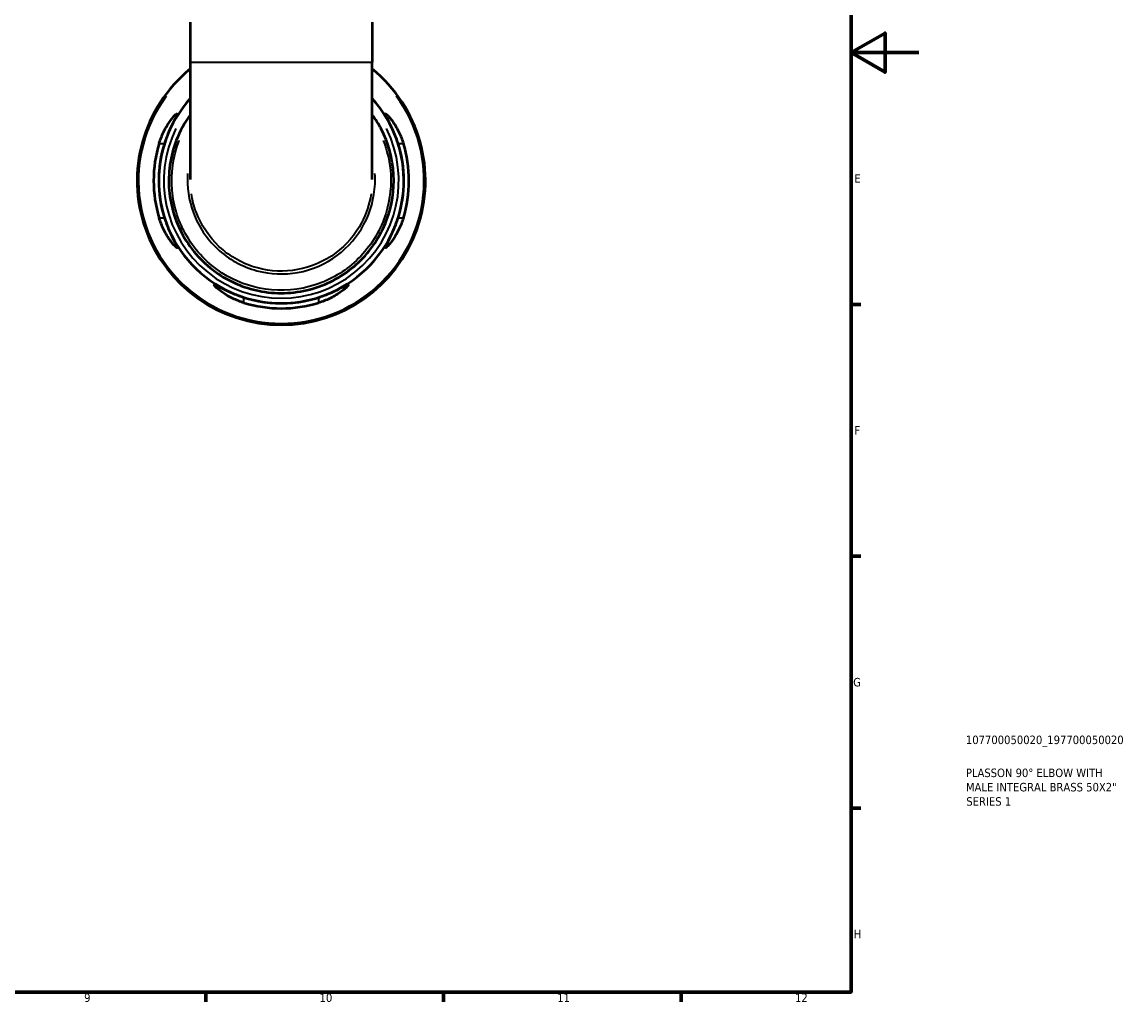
# Model space of a CAD drawing. Header units: millimetres. Extents: x 0 to 902, y 0 to 827.
# Tile 5 of 6: x 577 to 902, y 17 to 306. Entities that reach past the tile are written whole.
import ezdxf

# ---------------------------------------------------------------- set-up
doc = ezdxf.new("R2010")
doc.units = ezdxf.units.MM
for name, color, linetype, lineweight in [('Border (ISO)', 7, 'Continuous', 70), ('Title (ISO)', 7, 'Continuous', 50), ('Visible (ISO)', 7, 'Continuous', 50), ('Visible Narrow (ISO)', 7, 'Continuous', 35)]:
    doc.layers.add(name, color=color, linetype=linetype, lineweight=lineweight)
doc.styles.add('Note Text (ISO)', font='tahoma.ttf')

# ---------------------------------------------------------------- blocks, each defined once
blk = doc.blocks.new('Borders Default Border')
at = {"layer": 'Border (ISO)'}
for p, q in [((821, 222.75), (823.9, 222.75)), ((821, 148.5), (823.9, 148.5)), ((821, 74.25), (823.9, 74.25)), ((630.75, 20), (630.75, 17.1)), ((700.83, 20), (700.83, 17.1)), ((770.92, 20), (770.92, 17.1))]:
    blk.add_line(p, q, dxfattribs=at)
at = {"layer": 'Border (ISO)', "flags": 128}
for points in [[(20, 20), (20, 574), (821, 574), (821, 20), (20, 20)], [(841, 297), (821, 297), (831, 302.77), (831, 291.23), (821, 297)]]:
    blk.add_lwpolyline(points, dxfattribs=at)
at = {"layer": 'Border (ISO)', "color": 232, "true_color": 0xca0064, "char_height": 2.5, "attachment_point": 7, "style": 'Note Text (ISO)'}
for s, insert in [('E', (821.94, 258.63)), ('F', (822, 184.38)), ('G', (821.61, 110.08)), ('H', (821.74, 35.88)), ('9', (594.88, 17.05)), ('10', (664.29, 17.05)), ('11', (734.37, 17.1)), ('12', (804.46, 17.1))]:
    blk.add_mtext(s, dxfattribs=dict(at, insert=insert))
blk = doc.blocks.new('Title Blocks ISO')
at = {"layer": 'Title (ISO)', "color": 232, "true_color": 0xca0064, "style": 'Note Text (ISO)'}
for tag, p in [('PART_NUMBER_001', (33.84, 73.13)), ('DESCRIPTION_001', (33.84, 63.4)), ('DESCRIPTION_002', (33.84, 59.18)), ('DESCRIPTION_003', (33.96, 54.97))]:
    blk.add_attdef(tag, p, '', height=2.5, dxfattribs=at)

msp = doc.modelspace()

# ---------------------------------------------------------------- linework, layer by layer
at = {"layer": 'Visible (ISO)'}
for p, q in [((626.173, 306.018), (626.173, 294.239)), ((679.825, 306.018), (679.825, 294.239)), ((626.173, 294.239), (626.173, 259.557)), ((679.825, 259.557), (679.825, 294.239))]:
    msp.add_line(p, q, dxfattribs=at)
for radius, start, end in [(42.5, 129.13923, 50.86077), (36.125, 137.95307, 42.04693), (37.64, 163.00756, 196.99244), (36.133, 162.27612, 197.72388), (36.133, 342.27612, 17.72388), (37.64, 343.00756, 16.99244), (36.133, 252.27612, 287.72388), (37.64, 253.00756, 286.99244)]:
    msp.add_arc((652.999, 259.241), radius, start, end, dxfattribs=at)
for points, knots in [([(617.003, 270.241), (617.173, 270.8), (617.366, 271.352), (618.024, 273.042), (618.549, 274.115), (619.638, 276.009), (620.205, 276.835), (621.158, 278.054), (621.559, 278.49), (622.051, 278.926), (622.193, 279.011), (622.317, 278.966), (622.306, 278.85), (622.137, 278.388), (621.948, 278.002), (621.362, 276.846), (620.923, 275.997), (619.999, 274.024), (619.513, 272.887), (618.902, 271.211), (618.737, 270.728), (618.581, 270.241)], [-3.1190111, -3.1190111, -3.1190111, -3.1190111, -2.9425218, -2.9425218, -2.5658323, -2.5658323, -2.1866341, -2.1866341, -1.8519842, -1.8519842, -1.611527, -1.611527, -1.3870833, -1.3870833, -1.11061, -1.11061, -0.7372166, -0.7372166, -0.3497412, -0.3497412, -0.1958212, -0.1958212, -0.1958212, -0.1958212]), ([(626.176, 278.714), (624.483, 276.38), (623.091, 273.827), (620.265, 266.474), (619.545, 261.404), (620.391, 251.47), (621.948, 246.612), (627.121, 237.889), (630.81, 234.077), (639.097, 228.788), (643.565, 227.121), (653.22, 225.703), (658.428, 226.145), (667.895, 229.229), (672.181, 231.77), (679.392, 238.56), (682.258, 242.864), (685.642, 251.87), (686.351, 256.496), (685.841, 265.735), (684.583, 270.342), (681.671, 275.962), (680.798, 277.375), (679.824, 278.715)], [-6.9111256, -6.9111256, -6.9111256, -6.9111256, -6.6501628, -6.6501628, -6.1982221, -6.1982221, -5.7478895, -5.7478895, -5.280506, -5.280506, -4.8582356, -4.8582356, -4.3974155, -4.3974155, -3.9571457, -3.9571457, -3.5010127, -3.5010127, -3.0864013, -3.0864013, -2.6636021, -2.6636021, -2.5136727, -2.5136727, -2.5136727, -2.5136727]), ([(687.417, 270.241), (687.269, 270.706), (687.111, 271.169), (686.528, 272.776), (686.065, 273.872), (685.149, 275.85), (684.696, 276.73), (684.084, 277.934), (683.883, 278.339), (683.697, 278.827), (683.68, 278.953), (683.789, 279.016), (683.92, 278.944), (684.371, 278.557), (684.734, 278.172), (685.686, 276.989), (686.312, 276.095), (687.455, 274.104), (687.98, 273.03), (688.636, 271.343), (688.826, 270.795), (688.996, 270.241)], [-3.0744805, -3.0744805, -3.0744805, -3.0744805, -2.9275472, -2.9275472, -2.5564656, -2.5564656, -2.1770295, -2.1770295, -1.8962541, -1.8962541, -1.6711798, -1.6711798, -1.4362173, -1.4362173, -1.1221314, -1.1221314, -0.7060755, -0.7060755, -0.3297742, -0.3297742, -0.1550611, -0.1550611, -0.1550611, -0.1550611]), ([(618.581, 248.241), (618.73, 247.776), (618.888, 247.314), (619.471, 245.706), (619.933, 244.611), (620.849, 242.632), (621.302, 241.752), (621.914, 240.548), (622.115, 240.144), (622.301, 239.656), (622.319, 239.53), (622.21, 239.466), (622.078, 239.538), (621.627, 239.925), (621.265, 240.31), (620.312, 241.493), (619.687, 242.388), (618.543, 244.379), (618.019, 245.453), (617.362, 247.14), (617.172, 247.687), (617.003, 248.241)], [-3.0744805, -3.0744805, -3.0744805, -3.0744805, -2.9275472, -2.9275472, -2.5564656, -2.5564656, -2.1770295, -2.1770295, -1.8962541, -1.8962541, -1.6711798, -1.6711798, -1.4362173, -1.4362173, -1.1221314, -1.1221314, -0.7060755, -0.7060755, -0.3297742, -0.3297742, -0.1550611, -0.1550611, -0.1550611, -0.1550611]), ([(688.996, 248.241), (688.825, 247.683), (688.633, 247.131), (687.974, 245.441), (687.449, 244.368), (686.36, 242.473), (685.793, 241.648), (684.84, 240.429), (684.44, 239.993), (683.948, 239.557), (683.805, 239.472), (683.681, 239.517), (683.692, 239.633), (683.861, 240.095), (684.051, 240.481), (684.636, 241.636), (685.076, 242.485), (685.999, 244.459), (686.485, 245.596), (687.096, 247.271), (687.262, 247.755), (687.417, 248.241)], [-3.1190111, -3.1190111, -3.1190111, -3.1190111, -2.9425218, -2.9425218, -2.5658323, -2.5658323, -2.1866341, -2.1866341, -1.8519842, -1.8519842, -1.611527, -1.611527, -1.3870833, -1.3870833, -1.11061, -1.11061, -0.7372166, -0.7372166, -0.3497412, -0.3497412, -0.1958212, -0.1958212, -0.1958212, -0.1958212]), ([(641.999, 223.245), (641.441, 223.416), (640.888, 223.608), (639.198, 224.266), (638.126, 224.791), (636.231, 225.88), (635.406, 226.447), (634.187, 227.4), (633.75, 227.801), (633.315, 228.293), (633.23, 228.435), (633.275, 228.559), (633.391, 228.548), (633.853, 228.379), (634.239, 228.19), (635.394, 227.604), (636.243, 227.165), (638.217, 226.241), (639.354, 225.755), (641.029, 225.144), (641.513, 224.979), (641.999, 224.823)], [-3.1190111, -3.1190111, -3.1190111, -3.1190111, -2.9425218, -2.9425218, -2.5658323, -2.5658323, -2.1866341, -2.1866341, -1.8519842, -1.8519842, -1.611527, -1.611527, -1.3870833, -1.3870833, -1.11061, -1.11061, -0.7372166, -0.7372166, -0.3497412, -0.3497412, -0.1958212, -0.1958212, -0.1958212, -0.1958212]), ([(663.999, 224.823), (664.464, 224.972), (664.927, 225.13), (666.534, 225.713), (667.63, 226.175), (669.608, 227.091), (670.488, 227.545), (671.692, 228.156), (672.097, 228.357), (672.585, 228.543), (672.71, 228.561), (672.774, 228.452), (672.702, 228.32), (672.315, 227.869), (671.93, 227.507), (670.747, 226.554), (669.853, 225.929), (667.862, 224.786), (666.788, 224.261), (665.101, 223.604), (664.553, 223.414), (663.999, 223.245)], [-3.0744805, -3.0744805, -3.0744805, -3.0744805, -2.9275472, -2.9275472, -2.5564656, -2.5564656, -2.1770295, -2.1770295, -1.8962541, -1.8962541, -1.6711798, -1.6711798, -1.4362173, -1.4362173, -1.1221314, -1.1221314, -0.7060755, -0.7060755, -0.3297742, -0.3297742, -0.1550611, -0.1550611, -0.1550611, -0.1550611])]:
    msp.add_open_spline(points, degree=3, knots=knots, dxfattribs=at)
at = {"layer": 'Visible Narrow (ISO)'}
for p, q in [((626.503, 294.239), (679.495, 294.239)), ((617.082, 270.241), (618.502, 270.241)), ((687.496, 270.241), (688.917, 270.241)), ((618.502, 248.241), (617.082, 248.241)), ((688.917, 248.241), (687.496, 248.241)), ((641.999, 223.324), (641.999, 224.744)), ((663.999, 224.744), (663.999, 223.324))]:
    msp.add_line(p, q, dxfattribs=at)
for radius, start, end in [(42.073, 143.65236, 36.34764), (34.638, 153.68271, 26.31729)]:
    msp.add_arc((652.999, 259.241), radius, start, end, dxfattribs=at)
for points, knots in [([(683.063, 271.104), (684.326, 267.889), (685.074, 264.472), (685.506, 256.564), (684.813, 252.057), (681.511, 243.281), (678.718, 239.088), (671.689, 232.473), (667.513, 229.998), (658.288, 226.993), (653.214, 226.563), (643.807, 227.945), (639.453, 229.568), (631.378, 234.721), (627.783, 238.435), (622.739, 246.933), (621.22, 251.667), (620.39, 261.348), (621.088, 266.29), (622.864, 270.926), (622.899, 271.016), (622.934, 271.105)], [2.7657344, 2.7657344, 2.7657344, 2.7657344, 3.0864013, 3.0864013, 3.5010127, 3.5010127, 3.9571457, 3.9571457, 4.3974155, 4.3974155, 4.8582356, 4.8582356, 5.280506, 5.280506, 5.7478895, 5.7478895, 6.1982221, 6.1982221, 6.6501628, 6.6501628, 6.6590645, 6.6590645, 6.6590645, 6.6590645]), ([(625.396, 261.386), (625.139, 257.448), (625.717, 253.455), (628.593, 245.748), (631.028, 242.093), (637.438, 236.11), (641.476, 233.864), (649.741, 231.634), (653.909, 231.458), (662.119, 232.944), (666.138, 234.698), (672.793, 239.685), (675.487, 242.831), (679.336, 250.054), (680.451, 254.145), (680.682, 259.315), (680.67, 260.352), (680.602, 261.386)], [-1.6267713, -1.6267713, -1.6267713, -1.6267713, -1.2026333, -1.2026333, -0.7428393, -0.7428393, -0.2605521, -0.2605521, 0.1770707, 0.1770707, 0.6359601, 0.6359601, 1.0706792, 1.0706792, 1.5153952, 1.5153952, 1.6267629, 1.6267629, 1.6267629, 1.6267629]), ([(679.497, 255.345), (679.029, 252.364), (678.065, 249.462), (674.801, 243.337), (672.188, 240.287), (665.736, 235.452), (661.84, 233.753), (653.881, 232.312), (649.84, 232.482), (641.828, 234.645), (637.913, 236.822), (631.699, 242.622), (629.337, 246.166), (627.247, 251.765), (626.785, 253.541), (626.503, 255.345)], [-1.4049178, -1.4049178, -1.4049178, -1.4049178, -1.0706792, -1.0706792, -0.6359601, -0.6359601, -0.1770707, -0.1770707, 0.2605521, 0.2605521, 0.7428393, 0.7428393, 1.2026333, 1.2026333, 1.4049375, 1.4049375, 1.4049375, 1.4049375])]:
    msp.add_open_spline(points, degree=3, knots=knots, dxfattribs=at)

# ---------------------------------------------------------------- block references
msp.add_blockref('Borders Default Border', (0, 0))
msp.add_blockref('Title Blocks ISO', (821, 20)).add_auto_attribs({'PART_NUMBER_001': '107700050020_197700050020', 'DESCRIPTION_001': 'PLASSON 90° ELBOW WITH', 'DESCRIPTION_002': 'MALE INTEGRAL BRASS 50X2"', 'DESCRIPTION_003': 'SERIES 1'})

doc.saveas('drawing.dxf')
